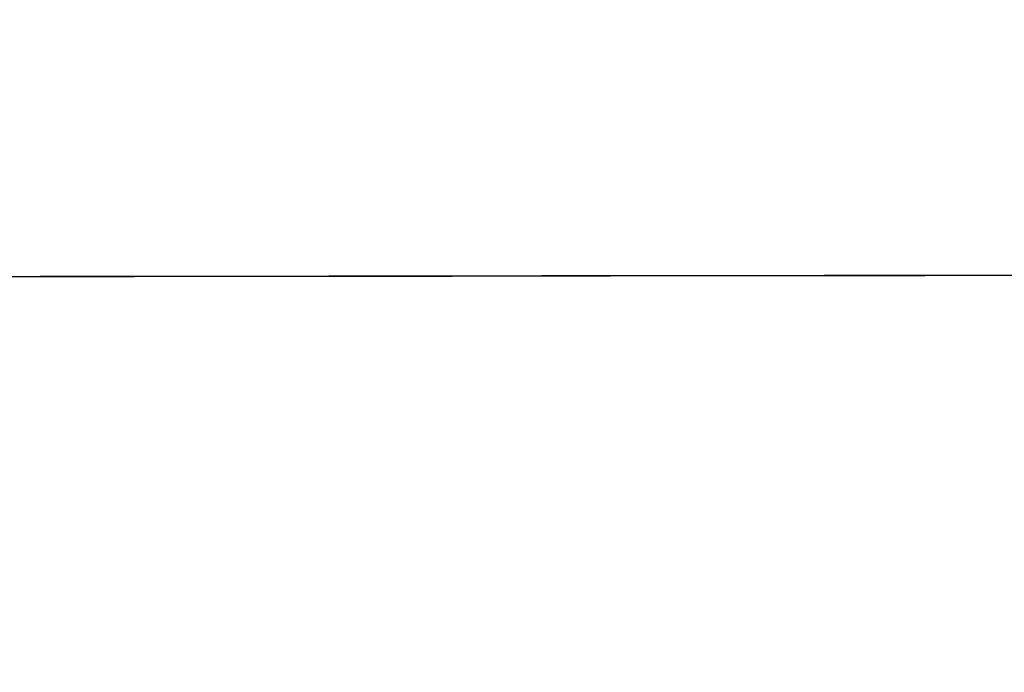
# Model space of a CAD drawing. Header units: millimetres. Extents: x -2852 to 102, y -106 to 97.
# Tile 155 of 256: x -2236 to -2214, y -12 to 3. Entities that reach past the tile are written whole.
import ezdxf

# ---------------------------------------------------------------- set-up
doc = ezdxf.new("R2010")
doc.units = ezdxf.units.MM
doc.header["$MEASUREMENT"] = 0
doc.layers.add('Predefinito', color=5, linetype='Continuous')

msp = doc.modelspace()

# ---------------------------------------------------------------- linework, layer by layer
at = {"layer": 'Predefinito', "extrusion": (-0.001367, 0.999999, 0)}
for points in [[(1899.675, 1028.426), (1950.258, 936.031), (1967.4, 906.576), (1985.127, 877.47), (2004.656, 847.084), (2025.496, 816.669), (2036.395, 801.605), (2047.581, 786.753), (2059.049, 772.174), (2070.848, 757.863), (2082.852, 744.027), (2095.232, 730.528), (2107.74, 717.692), (2114.15, 711.428), (2120.669, 705.279), (2127.105, 699.424), (2133.652, 693.694), (2140.312, 688.097), (2147.091, 682.643), (2153.75, 677.524), (2160.526, 672.56), (2167.421, 667.763), (2174.437, 663.147), (2181.313, 658.884), (2188.305, 654.816), (2195.415, 650.956), (2202.643, 647.32), (2209.738, 644.036), (2216.937, 640.993), (2220.576, 639.566), (2224.24, 638.206), (2227.928, 636.914), (2231.641, 635.692), (2235.831, 634.409), (2240.048, 633.217), (2244.289, 632.118), (2248.553, 631.112), (2252.587, 630.248), (2256.638, 629.466), (2260.704, 628.764), (2264.783, 628.142), (2268.847, 627.604), (2272.92, 627.144), (2277, 626.761), (2281.087, 626.455), (2285.18, 626.225), (2289.276, 626.069), (2293.374, 625.988), (2297.474, 625.98), (2305.647, 626.178), (2313.808, 626.656), (2321.95, 627.406), (2330.063, 628.419), (2338.132, 629.686), (2346.159, 631.199), (2354.138, 632.953), (2362.062, 634.938), (2369.891, 637.139), (2377.656, 639.556), (2385.353, 642.184), (2392.976, 645.017), (2400.435, 648.013), (2407.813, 651.2), (2415.108, 654.575), (2422.316, 658.133), (2429.278, 661.787), (2436.148, 665.612), (2442.922, 669.605), (2449.594, 673.764), (2455.744, 677.809), (2461.797, 681.998), (2467.747, 686.333), (2473.588, 690.813), (2480.985, 696.836), (2488.178, 703.101), (2491.988, 706.596), (2495.734, 710.158), (2499.416, 713.788), (2503.033, 717.481), (2509.946, 724.917), (2516.606, 732.58), (2522.96, 740.381), (2529.076, 748.372), (2534.957, 756.525), (2540.622, 764.832), (2546.118, 773.325), (2551.424, 781.935), (2556.66, 790.821), (2561.74, 799.799), (2571.51, 817.968), (2626.828, 928.194), (2638.541, 949.732), (2651.216, 971.672), (2674.704, 1009.524), (2677.832, 1014.879), (2679.262, 1017.451), (2680.646, 1020.045), (2681.888, 1022.497), (2683.068, 1024.979), (2684.056, 1027.223), (2684.522, 1028.357), (2684.967, 1029.499)], [(1899.675, 1028.426), (1950.258, 936.031), (1967.4, 906.576), (1985.127, 877.47), (2004.656, 847.084), (2025.496, 816.669), (2036.395, 801.605), (2047.581, 786.753), (2059.049, 772.174), (2070.848, 757.863), (2082.852, 744.027), (2095.232, 730.528), (2107.74, 717.692), (2114.15, 711.428), (2120.669, 705.279), (2127.105, 699.424), (2133.652, 693.694), (2140.312, 688.097), (2147.091, 682.643), (2153.75, 677.524), (2160.526, 672.56), (2167.421, 667.763), (2174.437, 663.147), (2181.313, 658.884), (2188.305, 654.816), (2195.415, 650.956), (2202.643, 647.32), (2209.738, 644.036), (2216.937, 640.993), (2220.576, 639.566), (2224.24, 638.206), (2227.928, 636.914), (2231.641, 635.692), (2235.831, 634.409), (2240.048, 633.217), (2244.289, 632.118), (2248.553, 631.112), (2252.587, 630.248), (2256.638, 629.466), (2260.704, 628.764), (2264.783, 628.142), (2268.847, 627.604), (2272.92, 627.144), (2277, 626.761), (2281.087, 626.455), (2285.18, 626.225), (2289.276, 626.069), (2293.374, 625.988), (2297.474, 625.98), (2305.647, 626.178), (2313.808, 626.656), (2321.95, 627.406), (2330.063, 628.419), (2338.132, 629.686), (2346.159, 631.199), (2354.138, 632.953), (2362.062, 634.938), (2369.891, 637.139), (2377.656, 639.556), (2385.353, 642.184), (2392.976, 645.017), (2400.435, 648.013), (2407.813, 651.2), (2415.108, 654.575), (2422.316, 658.133), (2429.278, 661.787), (2436.148, 665.612), (2442.922, 669.605), (2449.594, 673.764), (2455.744, 677.809), (2461.797, 681.998), (2467.747, 686.333), (2473.588, 690.813), (2480.985, 696.836), (2488.178, 703.101), (2491.988, 706.596), (2495.734, 710.158), (2499.416, 713.788), (2503.033, 717.481), (2509.946, 724.917), (2516.606, 732.58), (2522.96, 740.381), (2529.076, 748.372), (2534.957, 756.525), (2540.622, 764.832), (2546.118, 773.325), (2551.424, 781.935), (2556.66, 790.821), (2561.74, 799.799), (2571.51, 817.968), (2626.828, 928.194), (2638.541, 949.732), (2651.216, 971.672), (2674.704, 1009.524), (2677.832, 1014.879), (2679.262, 1017.451), (2680.646, 1020.045), (2681.888, 1022.497), (2683.068, 1024.979), (2684.056, 1027.223), (2684.522, 1028.357), (2684.967, 1029.499)], [(1893.351, 1025.423), (1943.996, 932.904), (1961.196, 903.334), (1978.994, 874.095), (1998.617, 843.546), (2019.574, 812.937), (2030.542, 797.765), (2041.807, 782.796), (2053.363, 768.091), (2065.262, 753.644), (2077.379, 739.663), (2089.888, 726.008), (2102.541, 713.005), (2109.032, 706.653), (2115.637, 700.412), (2122.165, 694.465), (2128.81, 688.638), (2135.576, 682.942), (2142.469, 677.386), (2149.248, 672.164), (2156.152, 667.094), (2163.186, 662.189), (2170.353, 657.462), (2177.385, 653.09), (2184.546, 648.911), (2191.838, 644.939), (2199.261, 641.191), (2206.559, 637.799), (2213.976, 634.65), (2217.729, 633.171), (2221.511, 631.76), (2225.321, 630.418), (2229.159, 629.147), (2233.493, 627.811), (2237.855, 626.569), (2242.242, 625.424), (2246.651, 624.375), (2250.821, 623.475), (2255.007, 622.658), (2259.209, 621.925), (2263.423, 621.276), (2267.619, 620.713), (2271.823, 620.23), (2276.035, 619.828), (2280.251, 619.505), (2284.472, 619.261), (2288.695, 619.094), (2292.918, 619.003), (2297.141, 618.988), (2305.557, 619.179), (2313.955, 619.658), (2322.326, 620.416), (2330.662, 621.445), (2338.948, 622.733), (2347.185, 624.275), (2355.367, 626.062), (2363.489, 628.086), (2371.51, 630.329), (2379.462, 632.793), (2387.341, 635.472), (2395.142, 638.361), (2402.771, 641.415), (2410.318, 644.664), (2417.778, 648.104), (2425.148, 651.731), (2432.267, 655.457), (2439.292, 659.357), (2446.219, 663.43), (2453.044, 667.673), (2459.337, 671.801), (2465.533, 676.078), (2471.626, 680.506), (2477.611, 685.085), (2485.196, 691.244), (2492.573, 697.653), (2496.48, 701.227), (2500.322, 704.871), (2504.098, 708.583), (2507.806, 712.361), (2514.89, 719.962), (2521.71, 727.789), (2528.21, 735.751), (2534.46, 743.898), (2540.461, 752.2), (2546.234, 760.647), (2551.824, 769.271), (2557.214, 778.001), (2562.522, 786.996), (2567.664, 796.07), (2577.527, 814.391), (2632.823, 924.581), (2644.452, 945.982), (2657.018, 967.756), (2680.503, 1005.603), (2683.726, 1011.103), (2686.673, 1016.486), (2687.995, 1019.076), (2689.269, 1021.731), (2690.354, 1024.169), (2690.875, 1025.417), (2691.378, 1026.687)], [(1893.351, 1025.423), (1943.996, 932.904), (1961.196, 903.334), (1978.994, 874.095), (1998.617, 843.546), (2019.574, 812.937), (2030.542, 797.765), (2041.807, 782.796), (2053.363, 768.091), (2065.262, 753.644), (2077.379, 739.663), (2089.888, 726.008), (2102.541, 713.005), (2109.032, 706.653), (2115.637, 700.412), (2122.165, 694.465), (2128.81, 688.638), (2135.576, 682.942), (2142.469, 677.386), (2149.248, 672.164), (2156.152, 667.094), (2163.186, 662.189), (2170.353, 657.462), (2177.385, 653.09), (2184.546, 648.911), (2191.838, 644.939), (2199.261, 641.191), (2206.559, 637.799), (2213.976, 634.65), (2217.729, 633.171), (2221.511, 631.76), (2225.321, 630.418), (2229.159, 629.147), (2233.493, 627.811), (2237.855, 626.569), (2242.242, 625.424), (2246.651, 624.375), (2250.821, 623.475), (2255.007, 622.658), (2259.209, 621.925), (2263.423, 621.276), (2267.619, 620.713), (2271.823, 620.23), (2276.035, 619.828), (2280.251, 619.505), (2284.472, 619.261), (2288.695, 619.094), (2292.918, 619.003), (2297.141, 618.988), (2305.557, 619.179), (2313.955, 619.658), (2322.326, 620.416), (2330.662, 621.445), (2338.948, 622.733), (2347.185, 624.275), (2355.367, 626.062), (2363.489, 628.086), (2371.51, 630.329), (2379.462, 632.793), (2387.341, 635.472), (2395.142, 638.361), (2402.771, 641.415), (2410.318, 644.664), (2417.778, 648.104), (2425.148, 651.731), (2432.267, 655.457), (2439.292, 659.357), (2446.219, 663.43), (2453.044, 667.673), (2459.337, 671.801), (2465.533, 676.078), (2471.626, 680.506), (2477.611, 685.085), (2485.196, 691.244), (2492.573, 697.653), (2496.48, 701.227), (2500.322, 704.871), (2504.098, 708.583), (2507.806, 712.361), (2514.89, 719.962), (2521.71, 727.789), (2528.21, 735.751), (2534.46, 743.898), (2540.461, 752.2), (2546.234, 760.647), (2551.824, 769.271), (2557.214, 778.001), (2562.522, 786.996), (2567.664, 796.07), (2577.527, 814.391), (2632.823, 924.581), (2644.452, 945.982), (2657.018, 967.756), (2680.503, 1005.603), (2683.726, 1011.103), (2686.673, 1016.486), (2687.995, 1019.076), (2689.269, 1021.731), (2690.354, 1024.169), (2690.875, 1025.417), (2691.378, 1026.687)], [(2685.094, 1029.656), (2684.653, 1028.514), (2684.179, 1027.354), (2683.136, 1024.978), (2681.976, 1022.534), (2680.708, 1020.029), (2679.342, 1017.466), (2677.888, 1014.851), (2674.755, 1009.486), (2647.236, 964.812), (2634.885, 943.007), (2623.438, 921.608), (2573.472, 821.606), (2563.678, 803.183), (2553.533, 785.345), (2548.272, 776.653), (2542.857, 768.118), (2537.263, 759.741), (2531.47, 751.527), (2525.454, 743.478), (2519.193, 735.598), (2512.666, 727.889), (2505.848, 720.356), (2498.718, 713.001), (2495.03, 709.391), (2491.254, 705.827), (2487.39, 702.309), (2483.433, 698.838), (2479.382, 695.414), (2475.233, 692.037), (2469.344, 687.456), (2463.27, 682.973), (2457.021, 678.599), (2450.604, 674.339), (2444.025, 670.203), (2437.294, 666.199), (2430.418, 662.334), (2423.403, 658.618), (2416.259, 655.058), (2408.992, 651.662), (2401.61, 648.438), (2394.122, 645.395), (2386.533, 642.541), (2378.853, 639.883), (2371.089, 637.431), (2363.249, 635.192), (2355.339, 633.174), (2347.369, 631.385), (2339.345, 629.834), (2331.275, 628.529), (2323.167, 627.478), (2315.028, 626.688), (2306.867, 626.169), (2298.69, 625.929), (2294.598, 625.915), (2290.506, 625.974), (2286.413, 626.107), (2282.321, 626.315), (2278.232, 626.598), (2274.145, 626.958), (2270.062, 627.395), (2265.984, 627.912), (2261.911, 628.508), (2257.846, 629.185), (2253.788, 629.943), (2249.738, 630.785), (2245.698, 631.71), (2241.669, 632.721), (2237.651, 633.817), (2233.646, 635), (2229.972, 636.166), (2226.309, 637.405), (2222.658, 638.717), (2219.018, 640.1), (2215.391, 641.554), (2211.775, 643.077), (2204.58, 646.326), (2197.435, 649.84), (2190.34, 653.611), (2183.297, 657.63), (2176.306, 661.888), (2169.369, 666.379), (2162.486, 671.093), (2155.659, 676.022), (2148.889, 681.158), (2142.175, 686.492), (2135.521, 692.017), (2128.926, 697.724), (2122.392, 703.605), (2115.919, 709.651), (2109.508, 715.854), (2096.88, 728.7), (2084.513, 742.076), (2072.418, 755.915), (2060.6, 770.152), (2049.07, 784.721), (2037.834, 799.554), (2026.9, 814.587), (2005.974, 844.986), (1986.355, 875.387), (1968.108, 905.263), (1951.298, 934.083), (1899.711, 1028.227)], [(2685.094, 1029.656), (2684.653, 1028.514), (2684.179, 1027.354), (2683.136, 1024.978), (2681.976, 1022.534), (2680.708, 1020.029), (2679.342, 1017.466), (2677.888, 1014.851), (2674.755, 1009.486), (2647.236, 964.812), (2634.885, 943.007), (2623.438, 921.608), (2573.472, 821.606), (2563.678, 803.183), (2553.533, 785.345), (2548.272, 776.653), (2542.857, 768.118), (2537.263, 759.741), (2531.47, 751.527), (2525.454, 743.478), (2519.193, 735.598), (2512.666, 727.889), (2505.848, 720.356), (2498.718, 713.001), (2495.03, 709.391), (2491.254, 705.827), (2487.39, 702.309), (2483.433, 698.838), (2479.382, 695.414), (2475.233, 692.037), (2469.344, 687.456), (2463.27, 682.973), (2457.021, 678.599), (2450.604, 674.339), (2444.025, 670.203), (2437.294, 666.199), (2430.418, 662.334), (2423.403, 658.618), (2416.259, 655.058), (2408.992, 651.662), (2401.61, 648.438), (2394.122, 645.395), (2386.533, 642.541), (2378.853, 639.883), (2371.089, 637.431), (2363.249, 635.192), (2355.339, 633.174), (2347.369, 631.385), (2339.345, 629.834), (2331.275, 628.529), (2323.167, 627.478), (2315.028, 626.688), (2306.867, 626.169), (2298.69, 625.929), (2294.598, 625.915), (2290.506, 625.974), (2286.413, 626.107), (2282.321, 626.315), (2278.232, 626.598), (2274.145, 626.958), (2270.062, 627.395), (2265.984, 627.912), (2261.911, 628.508), (2257.846, 629.185), (2253.788, 629.943), (2249.738, 630.785), (2245.698, 631.71), (2241.669, 632.721), (2237.651, 633.817), (2233.646, 635), (2229.972, 636.166), (2226.309, 637.405), (2222.658, 638.717), (2219.018, 640.1), (2215.391, 641.554), (2211.775, 643.077), (2204.58, 646.326), (2197.435, 649.84), (2190.34, 653.611), (2183.297, 657.63), (2176.306, 661.888), (2169.369, 666.379), (2162.486, 671.093), (2155.659, 676.022), (2148.889, 681.158), (2142.175, 686.492), (2135.521, 692.017), (2128.926, 697.724), (2122.392, 703.605), (2115.919, 709.651), (2109.508, 715.854), (2096.88, 728.7), (2084.513, 742.076), (2072.418, 755.915), (2060.6, 770.152), (2049.07, 784.721), (2037.834, 799.554), (2026.9, 814.587), (2005.974, 844.986), (1986.355, 875.387), (1968.108, 905.263), (1951.298, 934.083), (1899.711, 1028.227)], [(1905.998, 1031.428), (1956.521, 939.158), (1973.605, 909.817), (1991.259, 880.845), (2010.696, 850.623), (2031.419, 820.401), (2042.247, 805.445), (2053.356, 790.71), (2064.735, 776.257), (2076.434, 762.081), (2088.326, 748.391), (2100.577, 735.049), (2112.94, 722.379), (2119.268, 716.204), (2125.7, 710.146), (2132.045, 704.384), (2138.494, 698.749), (2145.048, 693.251), (2151.712, 687.9), (2158.253, 682.884), (2164.9, 678.025), (2171.656, 673.337), (2178.522, 668.832), (2185.241, 664.679), (2192.064, 660.721), (2198.993, 656.973), (2206.025, 653.449), (2212.916, 650.273), (2219.899, 647.335), (2223.423, 645.961), (2226.969, 644.652), (2230.536, 643.41), (2234.124, 642.237), (2238.17, 641.007), (2242.241, 639.865), (2246.337, 638.812), (2250.455, 637.848), (2254.353, 637.022), (2258.268, 636.273), (2262.199, 635.602), (2266.144, 635.009), (2270.075, 634.496), (2274.016, 634.058), (2277.966, 633.694), (2281.924, 633.405), (2285.888, 633.189), (2289.857, 633.045), (2293.83, 632.973), (2297.806, 632.972), (2305.737, 633.178), (2313.662, 633.655), (2321.574, 634.396), (2329.464, 635.393), (2337.317, 636.638), (2345.134, 638.124), (2352.908, 639.844), (2360.634, 641.791), (2368.271, 643.949), (2375.85, 646.319), (2383.365, 648.896), (2390.811, 651.674), (2398.098, 654.612), (2405.308, 657.737), (2412.438, 661.046), (2419.484, 664.534), (2426.289, 668.117), (2433.005, 671.866), (2439.624, 675.779), (2446.144, 679.855), (2452.151, 683.816), (2458.061, 687.918), (2463.868, 692.16), (2469.565, 696.541), (2476.774, 702.428), (2483.783, 708.55), (2487.496, 711.964), (2491.146, 715.445), (2494.735, 718.992), (2498.261, 722.602), (2505.002, 729.873), (2511.502, 737.37), (2517.71, 745.011), (2523.692, 752.846), (2529.453, 760.85), (2535.011, 769.017), (2540.411, 777.379), (2545.634, 785.869), (2550.797, 794.646), (2555.815, 803.528), (2565.493, 821.545), (2620.832, 931.806), (2632.631, 953.483), (2645.413, 975.588), (2668.906, 1013.445), (2671.937, 1018.654), (2673.307, 1021.13), (2674.619, 1023.605), (2675.781, 1025.918), (2676.867, 1028.226), (2677.757, 1030.277), (2678.17, 1031.297), (2678.557, 1032.31)], [(1905.998, 1031.428), (1956.521, 939.158), (1973.605, 909.817), (1991.259, 880.845), (2010.696, 850.623), (2031.419, 820.401), (2042.247, 805.445), (2053.356, 790.71), (2064.735, 776.257), (2076.434, 762.081), (2088.326, 748.391), (2100.577, 735.049), (2112.94, 722.379), (2119.268, 716.204), (2125.7, 710.146), (2132.045, 704.384), (2138.494, 698.749), (2145.048, 693.251), (2151.712, 687.9), (2158.253, 682.884), (2164.9, 678.025), (2171.656, 673.337), (2178.522, 668.832), (2185.241, 664.679), (2192.064, 660.721), (2198.993, 656.973), (2206.025, 653.449), (2212.916, 650.273), (2219.899, 647.335), (2223.423, 645.961), (2226.969, 644.652), (2230.536, 643.41), (2234.124, 642.237), (2238.17, 641.007), (2242.241, 639.865), (2246.337, 638.812), (2250.455, 637.848), (2254.353, 637.022), (2258.268, 636.273), (2262.199, 635.602), (2266.144, 635.009), (2270.075, 634.496), (2274.016, 634.058), (2277.966, 633.694), (2281.924, 633.405), (2285.888, 633.189), (2289.857, 633.045), (2293.83, 632.973), (2297.806, 632.972), (2305.737, 633.178), (2313.662, 633.655), (2321.574, 634.396), (2329.464, 635.393), (2337.317, 636.638), (2345.134, 638.124), (2352.908, 639.844), (2360.634, 641.791), (2368.271, 643.949), (2375.85, 646.319), (2383.365, 648.896), (2390.811, 651.674), (2398.098, 654.612), (2405.308, 657.737), (2412.438, 661.046), (2419.484, 664.534), (2426.289, 668.117), (2433.005, 671.866), (2439.624, 675.779), (2446.144, 679.855), (2452.151, 683.816), (2458.061, 687.918), (2463.868, 692.16), (2469.565, 696.541), (2476.774, 702.428), (2483.783, 708.55), (2487.496, 711.964), (2491.146, 715.445), (2494.735, 718.992), (2498.261, 722.602), (2505.002, 729.873), (2511.502, 737.37), (2517.71, 745.011), (2523.692, 752.846), (2529.453, 760.85), (2535.011, 769.017), (2540.411, 777.379), (2545.634, 785.869), (2550.797, 794.646), (2555.815, 803.528), (2565.493, 821.545), (2620.832, 931.806), (2632.631, 953.483), (2645.413, 975.588), (2668.906, 1013.445), (2671.937, 1018.654), (2673.307, 1021.13), (2674.619, 1023.605), (2675.781, 1025.918), (2676.867, 1028.226), (2677.757, 1030.277), (2678.17, 1031.297), (2678.557, 1032.31)], [(1899.675, 1028.426), (1950.258, 936.031), (1967.4, 906.576), (1985.127, 877.47), (2004.656, 847.084), (2025.496, 816.669), (2036.395, 801.605), (2047.581, 786.753), (2059.049, 772.174), (2070.848, 757.863), (2082.852, 744.027), (2095.232, 730.528), (2107.74, 717.692), (2114.15, 711.428), (2120.669, 705.279), (2127.105, 699.424), (2133.652, 693.694), (2140.312, 688.097), (2147.091, 682.643), (2153.75, 677.524), (2160.526, 672.56), (2167.421, 667.763), (2174.437, 663.147), (2181.313, 658.884), (2188.305, 654.816), (2195.415, 650.956), (2202.643, 647.32), (2209.738, 644.036), (2216.937, 640.993), (2220.576, 639.566), (2224.24, 638.206), (2227.928, 636.914), (2231.641, 635.692), (2235.831, 634.409), (2240.048, 633.217), (2244.289, 632.118), (2248.553, 631.112), (2252.587, 630.248), (2256.638, 629.466), (2260.704, 628.764), (2264.783, 628.142), (2268.847, 627.604), (2272.92, 627.144), (2277, 626.761), (2281.087, 626.455), (2285.18, 626.225), (2289.276, 626.069), (2293.374, 625.988), (2297.474, 625.98), (2305.647, 626.178), (2313.808, 626.656), (2321.95, 627.406), (2330.063, 628.419), (2338.132, 629.686), (2346.159, 631.199), (2354.138, 632.953), (2362.062, 634.938), (2369.891, 637.139), (2377.656, 639.556), (2385.353, 642.184), (2392.976, 645.017), (2400.435, 648.013), (2407.813, 651.2), (2415.108, 654.575), (2422.316, 658.133), (2429.278, 661.787), (2436.148, 665.612), (2442.922, 669.605), (2449.594, 673.764), (2455.744, 677.809), (2461.797, 681.998), (2467.747, 686.333), (2473.588, 690.813), (2480.985, 696.836), (2488.178, 703.101), (2491.988, 706.596), (2495.734, 710.158), (2499.416, 713.788), (2503.033, 717.481), (2509.946, 724.917), (2516.606, 732.58), (2522.96, 740.381), (2529.076, 748.372), (2534.957, 756.525), (2540.622, 764.832), (2546.118, 773.325), (2551.424, 781.935), (2556.66, 790.821), (2561.74, 799.799), (2571.51, 817.968), (2626.828, 928.194), (2638.541, 949.732), (2651.216, 971.672), (2674.704, 1009.524), (2677.832, 1014.879), (2679.262, 1017.451), (2680.646, 1020.045), (2681.888, 1022.497), (2683.068, 1024.979), (2684.056, 1027.223), (2684.522, 1028.357), (2684.967, 1029.499)], [(1899.675, 1028.426), (1950.258, 936.031), (1967.4, 906.576), (1985.127, 877.47), (2004.656, 847.084), (2025.496, 816.669), (2036.395, 801.605), (2047.581, 786.753), (2059.049, 772.174), (2070.848, 757.863), (2082.852, 744.027), (2095.232, 730.528), (2107.74, 717.692), (2114.15, 711.428), (2120.669, 705.279), (2127.105, 699.424), (2133.652, 693.694), (2140.312, 688.097), (2147.091, 682.643), (2153.75, 677.524), (2160.526, 672.56), (2167.421, 667.763), (2174.437, 663.147), (2181.313, 658.884), (2188.305, 654.816), (2195.415, 650.956), (2202.643, 647.32), (2209.738, 644.036), (2216.937, 640.993), (2220.576, 639.566), (2224.24, 638.206), (2227.928, 636.914), (2231.641, 635.692), (2235.831, 634.409), (2240.048, 633.217), (2244.289, 632.118), (2248.553, 631.112), (2252.587, 630.248), (2256.638, 629.466), (2260.704, 628.764), (2264.783, 628.142), (2268.847, 627.604), (2272.92, 627.144), (2277, 626.761), (2281.087, 626.455), (2285.18, 626.225), (2289.276, 626.069), (2293.374, 625.988), (2297.474, 625.98), (2305.647, 626.178), (2313.808, 626.656), (2321.95, 627.406), (2330.063, 628.419), (2338.132, 629.686), (2346.159, 631.199), (2354.138, 632.953), (2362.062, 634.938), (2369.891, 637.139), (2377.656, 639.556), (2385.353, 642.184), (2392.976, 645.017), (2400.435, 648.013), (2407.813, 651.2), (2415.108, 654.575), (2422.316, 658.133), (2429.278, 661.787), (2436.148, 665.612), (2442.922, 669.605), (2449.594, 673.764), (2455.744, 677.809), (2461.797, 681.998), (2467.747, 686.333), (2473.588, 690.813), (2480.985, 696.836), (2488.178, 703.101), (2491.988, 706.596), (2495.734, 710.158), (2499.416, 713.788), (2503.033, 717.481), (2509.946, 724.917), (2516.606, 732.58), (2522.96, 740.381), (2529.076, 748.372), (2534.957, 756.525), (2540.622, 764.832), (2546.118, 773.325), (2551.424, 781.935), (2556.66, 790.821), (2561.74, 799.799), (2571.51, 817.968), (2626.828, 928.194), (2638.541, 949.732), (2651.216, 971.672), (2674.704, 1009.524), (2677.832, 1014.879), (2679.262, 1017.451), (2680.646, 1020.045), (2681.888, 1022.497), (2683.068, 1024.979), (2684.056, 1027.223), (2684.522, 1028.357), (2684.967, 1029.499)]]:
    msp.add_lwpolyline(points, dxfattribs=at)
at = {"layer": 'Predefinito', "extrusion": (0.935006, 0.001278, 0.354631)}
msp.add_lwpolyline([(-1.524, 1378.785), (-1.369, 1378.786), (-1.212, 1378.792), (-1.054, 1378.8), (-0.895, 1378.813), (-0.735, 1378.829), (-0.574, 1378.849), (-0.413, 1378.873), (-0.251, 1378.901), (-0.088, 1378.934), (0.075, 1378.97), (0.238, 1379.01), (0.402, 1379.055), (0.565, 1379.104), (0.728, 1379.157), (0.89, 1379.214), (1.052, 1379.276), (1.213, 1379.342), (1.374, 1379.413), (1.533, 1379.487), (1.691, 1379.567), (1.847, 1379.65), (2.002, 1379.738), (2.155, 1379.83), (2.306, 1379.926), (2.455, 1380.026), (2.602, 1380.13), (2.746, 1380.238), (2.888, 1380.35), (3.027, 1380.466), (3.163, 1380.585), (3.296, 1380.708), (3.425, 1380.835), (3.552, 1380.965), (3.675, 1381.098), (3.794, 1381.234), (3.91, 1381.372), (4.022, 1381.514), (4.13, 1381.658), (4.234, 1381.805), (4.335, 1381.954), (4.431, 1382.105), (4.523, 1382.258), (4.61, 1382.413), (4.694, 1382.57), (4.773, 1382.727), (4.848, 1382.887), (4.918, 1383.047), (4.984, 1383.208), (5.046, 1383.37), (5.103, 1383.532), (5.157, 1383.695), (5.205, 1383.858), (5.25, 1384.022), (5.29, 1384.185), (5.327, 1384.348), (5.359, 1384.511), (5.387, 1384.673), (5.411, 1384.835), (5.431, 1384.996), (5.447, 1385.156), (5.46, 1385.315), (5.469, 1385.473), (5.474, 1385.629), (5.476, 1385.785), (5.474, 1385.94), (5.469, 1386.097), (5.46, 1386.255), (5.447, 1386.414), (5.431, 1386.574), (5.411, 1386.734), (5.387, 1386.896), (5.359, 1387.058), (5.327, 1387.221), (5.29, 1387.384), (5.25, 1387.547), (5.205, 1387.711), (5.157, 1387.874), (5.103, 1388.037), (5.046, 1388.199), (4.984, 1388.361), (4.918, 1388.522), (4.848, 1388.683), (4.773, 1388.842), (4.694, 1389), (4.61, 1389.156), (4.523, 1389.311), (4.431, 1389.464), (4.335, 1389.615), (4.234, 1389.764), (4.13, 1389.911), (4.022, 1390.055), (3.91, 1390.197), (3.794, 1390.336), (3.675, 1390.472), (3.552, 1390.605), (3.425, 1390.734), (3.296, 1390.861), (3.163, 1390.984), (3.027, 1391.103), (2.888, 1391.219), (2.746, 1391.331), (2.602, 1391.439), (2.455, 1391.543), (2.306, 1391.644), (2.155, 1391.74), (2.002, 1391.831), (1.847, 1391.919), (1.691, 1392.003), (1.533, 1392.082), (1.374, 1392.156), (1.213, 1392.227), (1.052, 1392.293), (0.89, 1392.355), (0.728, 1392.412), (0.565, 1392.465), (0.402, 1392.514), (0.238, 1392.559), (0.075, 1392.599), (-0.088, 1392.636), (-0.251, 1392.668), (-0.413, 1392.696), (-0.574, 1392.72), (-0.735, 1392.74), (-0.895, 1392.756), (-1.054, 1392.769), (-1.212, 1392.778), (-1.369, 1392.783), (-1.524, 1392.785), (-1.68, 1392.783), (-1.836, 1392.778), (-1.994, 1392.769), (-2.153, 1392.756), (-2.313, 1392.74), (-2.474, 1392.72), (-2.636, 1392.696), (-2.798, 1392.668), (-2.961, 1392.636), (-3.124, 1392.599), (-3.287, 1392.559), (-3.45, 1392.514), (-3.614, 1392.465), (-3.777, 1392.412), (-3.939, 1392.355), (-4.101, 1392.293), (-4.262, 1392.227), (-4.422, 1392.156), (-4.582, 1392.082), (-4.739, 1392.003), (-4.896, 1391.919), (-5.051, 1391.831), (-5.204, 1391.74), (-5.355, 1391.644), (-5.504, 1391.543), (-5.65, 1391.439), (-5.795, 1391.331), (-5.936, 1391.219), (-6.075, 1391.103), (-6.211, 1390.984), (-6.344, 1390.861), (-6.474, 1390.734), (-6.601, 1390.605), (-6.724, 1390.472), (-6.843, 1390.336), (-6.959, 1390.197), (-7.071, 1390.055), (-7.179, 1389.911), (-7.283, 1389.764), (-7.383, 1389.615), (-7.479, 1389.464), (-7.571, 1389.311), (-7.659, 1389.156), (-7.742, 1389), (-7.821, 1388.842), (-7.896, 1388.683), (-7.967, 1388.522), (-8.033, 1388.361), (-8.095, 1388.199), (-8.152, 1388.037), (-8.205, 1387.874), (-8.254, 1387.711), (-8.299, 1387.547), (-8.339, 1387.384), (-8.375, 1387.221), (-8.407, 1387.058), (-8.436, 1386.896), (-8.46, 1386.734), (-8.48, 1386.574), (-8.496, 1386.414), (-8.509, 1386.255), (-8.517, 1386.097), (-8.523, 1385.94), (-8.524, 1385.785), (-8.523, 1385.629), (-8.517, 1385.473), (-8.509, 1385.315), (-8.496, 1385.156), (-8.48, 1384.996), (-8.46, 1384.835), (-8.436, 1384.673), (-8.407, 1384.511), (-8.375, 1384.348), (-8.339, 1384.185), (-8.299, 1384.022), (-8.254, 1383.858), (-8.205, 1383.695), (-8.152, 1383.532), (-8.095, 1383.37), (-8.033, 1383.208), (-7.967, 1383.047), (-7.896, 1382.887), (-7.821, 1382.727), (-7.742, 1382.57), (-7.659, 1382.413), (-7.571, 1382.258), (-7.479, 1382.105), (-7.383, 1381.954), (-7.283, 1381.805), (-7.179, 1381.658), (-7.071, 1381.514), (-6.959, 1381.372), (-6.843, 1381.234), (-6.724, 1381.098), (-6.601, 1380.965), (-6.474, 1380.835), (-6.344, 1380.708), (-6.211, 1380.585), (-6.075, 1380.466), (-5.936, 1380.35), (-5.795, 1380.238), (-5.65, 1380.13), (-5.504, 1380.026), (-5.355, 1379.926), (-5.204, 1379.83), (-5.051, 1379.738), (-4.896, 1379.65), (-4.739, 1379.567), (-4.582, 1379.487), (-4.422, 1379.413), (-4.262, 1379.342), (-4.101, 1379.276), (-3.939, 1379.214), (-3.777, 1379.157), (-3.614, 1379.104), (-3.45, 1379.055), (-3.287, 1379.01), (-3.124, 1378.97), (-2.961, 1378.934), (-2.798, 1378.901), (-2.636, 1378.873), (-2.474, 1378.849), (-2.313, 1378.829), (-2.153, 1378.813), (-1.994, 1378.8), (-1.836, 1378.792), (-1.68, 1378.786), (-1.524, 1378.785)], dxfattribs=at)
msp.add_lwpolyline([(-1.524, 1378.785), (-1.369, 1378.786), (-1.212, 1378.792), (-1.054, 1378.8), (-0.895, 1378.813), (-0.735, 1378.829), (-0.574, 1378.849), (-0.413, 1378.873), (-0.251, 1378.901), (-0.088, 1378.934), (0.075, 1378.97), (0.238, 1379.01), (0.402, 1379.055), (0.565, 1379.104), (0.728, 1379.157), (0.89, 1379.214), (1.052, 1379.276), (1.213, 1379.342), (1.374, 1379.413), (1.533, 1379.487), (1.691, 1379.567), (1.847, 1379.65), (2.002, 1379.738), (2.155, 1379.83), (2.306, 1379.926), (2.455, 1380.026), (2.602, 1380.13), (2.746, 1380.238), (2.888, 1380.35), (3.027, 1380.466), (3.163, 1380.585), (3.296, 1380.708), (3.425, 1380.835), (3.552, 1380.965), (3.675, 1381.098), (3.794, 1381.234), (3.91, 1381.372), (4.022, 1381.514), (4.13, 1381.658), (4.234, 1381.805), (4.335, 1381.954), (4.431, 1382.105), (4.523, 1382.258), (4.61, 1382.413), (4.694, 1382.57), (4.773, 1382.727), (4.848, 1382.887), (4.918, 1383.047), (4.984, 1383.208), (5.046, 1383.37), (5.103, 1383.532), (5.157, 1383.695), (5.205, 1383.858), (5.25, 1384.022), (5.29, 1384.185), (5.327, 1384.348), (5.359, 1384.511), (5.387, 1384.673), (5.411, 1384.835), (5.431, 1384.996), (5.447, 1385.156), (5.46, 1385.315), (5.469, 1385.473), (5.474, 1385.629), (5.476, 1385.785), (5.474, 1385.94), (5.469, 1386.097), (5.46, 1386.255), (5.447, 1386.414), (5.431, 1386.574), (5.411, 1386.734), (5.387, 1386.896), (5.359, 1387.058), (5.327, 1387.221), (5.29, 1387.384), (5.25, 1387.547), (5.205, 1387.711), (5.157, 1387.874), (5.103, 1388.037), (5.046, 1388.199), (4.984, 1388.361), (4.918, 1388.522), (4.848, 1388.683), (4.773, 1388.842), (4.694, 1389), (4.61, 1389.156), (4.523, 1389.311), (4.431, 1389.464), (4.335, 1389.615), (4.234, 1389.764), (4.13, 1389.911), (4.022, 1390.055), (3.91, 1390.197), (3.794, 1390.336), (3.675, 1390.472), (3.552, 1390.605), (3.425, 1390.734), (3.296, 1390.861), (3.163, 1390.984), (3.027, 1391.103), (2.888, 1391.219), (2.746, 1391.331), (2.602, 1391.439), (2.455, 1391.543), (2.306, 1391.644), (2.155, 1391.74), (2.002, 1391.831), (1.847, 1391.919), (1.691, 1392.003), (1.533, 1392.082), (1.374, 1392.156), (1.213, 1392.227), (1.052, 1392.293), (0.89, 1392.355), (0.728, 1392.412), (0.565, 1392.465), (0.402, 1392.514), (0.238, 1392.559), (0.075, 1392.599), (-0.088, 1392.636), (-0.251, 1392.668), (-0.413, 1392.696), (-0.574, 1392.72), (-0.735, 1392.74), (-0.895, 1392.756), (-1.054, 1392.769), (-1.212, 1392.778), (-1.369, 1392.783), (-1.524, 1392.785), (-1.68, 1392.783), (-1.836, 1392.778), (-1.994, 1392.769), (-2.153, 1392.756), (-2.313, 1392.74), (-2.474, 1392.72), (-2.636, 1392.696), (-2.798, 1392.668), (-2.961, 1392.636), (-3.124, 1392.599), (-3.287, 1392.559), (-3.45, 1392.514), (-3.614, 1392.465), (-3.777, 1392.412), (-3.939, 1392.355), (-4.101, 1392.293), (-4.262, 1392.227), (-4.422, 1392.156), (-4.582, 1392.082), (-4.739, 1392.003), (-4.896, 1391.919), (-5.051, 1391.831), (-5.204, 1391.74), (-5.355, 1391.644), (-5.504, 1391.543), (-5.65, 1391.439), (-5.795, 1391.331), (-5.936, 1391.219), (-6.075, 1391.103), (-6.211, 1390.984), (-6.344, 1390.861), (-6.474, 1390.734), (-6.601, 1390.605), (-6.724, 1390.472), (-6.843, 1390.336), (-6.959, 1390.197), (-7.071, 1390.055), (-7.179, 1389.911), (-7.283, 1389.764), (-7.383, 1389.615), (-7.479, 1389.464), (-7.571, 1389.311), (-7.659, 1389.156), (-7.742, 1389), (-7.821, 1388.842), (-7.896, 1388.683), (-7.967, 1388.522), (-8.033, 1388.361), (-8.095, 1388.199), (-8.152, 1388.037), (-8.205, 1387.874), (-8.254, 1387.711), (-8.299, 1387.547), (-8.339, 1387.384), (-8.375, 1387.221), (-8.407, 1387.058), (-8.436, 1386.896), (-8.46, 1386.734), (-8.48, 1386.574), (-8.496, 1386.414), (-8.509, 1386.255), (-8.517, 1386.097), (-8.523, 1385.94), (-8.524, 1385.785), (-8.523, 1385.629), (-8.517, 1385.473), (-8.509, 1385.315), (-8.496, 1385.156), (-8.48, 1384.996), (-8.46, 1384.835), (-8.436, 1384.673), (-8.407, 1384.511), (-8.375, 1384.348), (-8.339, 1384.185), (-8.299, 1384.022), (-8.254, 1383.858), (-8.205, 1383.695), (-8.152, 1383.532), (-8.095, 1383.37), (-8.033, 1383.208), (-7.967, 1383.047), (-7.896, 1382.887), (-7.821, 1382.727), (-7.742, 1382.57), (-7.659, 1382.413), (-7.571, 1382.258), (-7.479, 1382.105), (-7.383, 1381.954), (-7.283, 1381.805), (-7.179, 1381.658), (-7.071, 1381.514), (-6.959, 1381.372), (-6.843, 1381.234), (-6.724, 1381.098), (-6.601, 1380.965), (-6.474, 1380.835), (-6.344, 1380.708), (-6.211, 1380.585), (-6.075, 1380.466), (-5.936, 1380.35), (-5.795, 1380.238), (-5.65, 1380.13), (-5.504, 1380.026), (-5.355, 1379.926), (-5.204, 1379.83), (-5.051, 1379.738), (-4.896, 1379.65), (-4.739, 1379.567), (-4.582, 1379.487), (-4.422, 1379.413), (-4.262, 1379.342), (-4.101, 1379.276), (-3.939, 1379.214), (-3.777, 1379.157), (-3.614, 1379.104), (-3.45, 1379.055), (-3.287, 1379.01), (-3.124, 1378.97), (-2.961, 1378.934), (-2.798, 1378.901), (-2.636, 1378.873), (-2.474, 1378.849), (-2.313, 1378.829), (-2.153, 1378.813), (-1.994, 1378.8), (-1.836, 1378.792), (-1.68, 1378.786), (-1.524, 1378.785)], dxfattribs=at)
at = {"layer": 'Predefinito', "extrusion": (0.906102, 0.001239, 0.423057)}
msp.add_lwpolyline([(-1.524, 1511.696), (-1.369, 1511.698), (-1.212, 1511.703), (-1.054, 1511.712), (-0.895, 1511.725), (-0.735, 1511.741), (-0.574, 1511.761), (-0.413, 1511.785), (-0.251, 1511.813), (-0.088, 1511.845), (0.075, 1511.882), (0.238, 1511.922), (0.402, 1511.967), (0.565, 1512.016), (0.728, 1512.069), (0.89, 1512.126), (1.052, 1512.188), (1.213, 1512.254), (1.374, 1512.325), (1.533, 1512.399), (1.691, 1512.479), (1.847, 1512.562), (2.002, 1512.65), (2.155, 1512.741), (2.306, 1512.838), (2.455, 1512.938), (2.602, 1513.042), (2.746, 1513.15), (2.888, 1513.262), (3.027, 1513.378), (3.163, 1513.497), (3.296, 1513.62), (3.425, 1513.747), (3.552, 1513.877), (3.675, 1514.009), (3.794, 1514.145), (3.91, 1514.284), (4.022, 1514.426), (4.13, 1514.57), (4.234, 1514.717), (4.335, 1514.866), (4.431, 1515.017), (4.523, 1515.17), (4.61, 1515.325), (4.694, 1515.481), (4.773, 1515.639), (4.848, 1515.798), (4.918, 1515.959), (4.984, 1516.12), (5.046, 1516.282), (5.103, 1516.444), (5.157, 1516.607), (5.205, 1516.77), (5.25, 1516.934), (5.29, 1517.097), (5.327, 1517.26), (5.359, 1517.423), (5.387, 1517.585), (5.411, 1517.747), (5.431, 1517.908), (5.447, 1518.068), (5.46, 1518.227), (5.469, 1518.384), (5.474, 1518.541), (5.476, 1518.696), (5.474, 1518.852), (5.469, 1519.009), (5.46, 1519.166), (5.447, 1519.325), (5.431, 1519.485), (5.411, 1519.646), (5.387, 1519.808), (5.359, 1519.97), (5.327, 1520.133), (5.29, 1520.296), (5.25, 1520.459), (5.205, 1520.623), (5.157, 1520.786), (5.103, 1520.949), (5.046, 1521.111), (4.984, 1521.273), (4.918, 1521.434), (4.848, 1521.595), (4.773, 1521.754), (4.694, 1521.912), (4.61, 1522.068), (4.523, 1522.223), (4.431, 1522.376), (4.335, 1522.527), (4.234, 1522.676), (4.13, 1522.823), (4.022, 1522.967), (3.91, 1523.109), (3.794, 1523.247), (3.675, 1523.383), (3.552, 1523.516), (3.425, 1523.646), (3.296, 1523.773), (3.163, 1523.896), (3.027, 1524.015), (2.888, 1524.131), (2.746, 1524.243), (2.602, 1524.351), (2.455, 1524.455), (2.306, 1524.555), (2.155, 1524.652), (2.002, 1524.743), (1.847, 1524.831), (1.691, 1524.914), (1.533, 1524.994), (1.374, 1525.068), (1.213, 1525.139), (1.052, 1525.205), (0.89, 1525.267), (0.728, 1525.324), (0.565, 1525.377), (0.402, 1525.426), (0.238, 1525.471), (0.075, 1525.511), (-0.088, 1525.548), (-0.251, 1525.58), (-0.413, 1525.608), (-0.574, 1525.632), (-0.735, 1525.652), (-0.895, 1525.668), (-1.054, 1525.681), (-1.212, 1525.69), (-1.369, 1525.695), (-1.524, 1525.696), (-1.68, 1525.695), (-1.836, 1525.69), (-1.994, 1525.681), (-2.153, 1525.668), (-2.313, 1525.652), (-2.474, 1525.632), (-2.636, 1525.608), (-2.798, 1525.58), (-2.961, 1525.548), (-3.124, 1525.511), (-3.287, 1525.471), (-3.45, 1525.426), (-3.614, 1525.377), (-3.777, 1525.324), (-3.939, 1525.267), (-4.101, 1525.205), (-4.262, 1525.139), (-4.422, 1525.068), (-4.582, 1524.994), (-4.739, 1524.914), (-4.896, 1524.831), (-5.051, 1524.743), (-5.204, 1524.652), (-5.355, 1524.555), (-5.504, 1524.455), (-5.65, 1524.351), (-5.795, 1524.243), (-5.936, 1524.131), (-6.075, 1524.015), (-6.211, 1523.896), (-6.344, 1523.773), (-6.474, 1523.646), (-6.601, 1523.516), (-6.724, 1523.383), (-6.843, 1523.247), (-6.959, 1523.109), (-7.071, 1522.967), (-7.179, 1522.823), (-7.283, 1522.676), (-7.383, 1522.527), (-7.479, 1522.376), (-7.571, 1522.223), (-7.659, 1522.068), (-7.742, 1521.912), (-7.821, 1521.754), (-7.896, 1521.595), (-7.967, 1521.434), (-8.033, 1521.273), (-8.095, 1521.111), (-8.152, 1520.949), (-8.205, 1520.786), (-8.254, 1520.623), (-8.299, 1520.459), (-8.339, 1520.296), (-8.375, 1520.133), (-8.407, 1519.97), (-8.436, 1519.808), (-8.46, 1519.646), (-8.48, 1519.485), (-8.496, 1519.325), (-8.509, 1519.166), (-8.517, 1519.009), (-8.523, 1518.852), (-8.524, 1518.696), (-8.523, 1518.541), (-8.517, 1518.384), (-8.509, 1518.227), (-8.496, 1518.068), (-8.48, 1517.908), (-8.46, 1517.747), (-8.436, 1517.585), (-8.407, 1517.423), (-8.375, 1517.26), (-8.339, 1517.097), (-8.299, 1516.934), (-8.254, 1516.77), (-8.205, 1516.607), (-8.152, 1516.444), (-8.095, 1516.282), (-8.033, 1516.12), (-7.967, 1515.959), (-7.896, 1515.798), (-7.821, 1515.639), (-7.742, 1515.481), (-7.659, 1515.325), (-7.571, 1515.17), (-7.479, 1515.017), (-7.383, 1514.866), (-7.283, 1514.717), (-7.179, 1514.57), (-7.071, 1514.426), (-6.959, 1514.284), (-6.843, 1514.145), (-6.724, 1514.009), (-6.601, 1513.877), (-6.474, 1513.747), (-6.344, 1513.62), (-6.211, 1513.497), (-6.075, 1513.378), (-5.936, 1513.262), (-5.795, 1513.15), (-5.65, 1513.042), (-5.504, 1512.938), (-5.355, 1512.838), (-5.204, 1512.741), (-5.051, 1512.65), (-4.896, 1512.562), (-4.739, 1512.479), (-4.582, 1512.399), (-4.422, 1512.325), (-4.262, 1512.254), (-4.101, 1512.188), (-3.939, 1512.126), (-3.777, 1512.069), (-3.614, 1512.016), (-3.45, 1511.967), (-3.287, 1511.922), (-3.124, 1511.882), (-2.961, 1511.845), (-2.798, 1511.813), (-2.636, 1511.785), (-2.474, 1511.761), (-2.313, 1511.741), (-2.153, 1511.725), (-1.994, 1511.712), (-1.836, 1511.703), (-1.68, 1511.698), (-1.524, 1511.696)], dxfattribs=at)
msp.add_lwpolyline([(-1.524, 1511.696), (-1.369, 1511.698), (-1.212, 1511.703), (-1.054, 1511.712), (-0.895, 1511.725), (-0.735, 1511.741), (-0.574, 1511.761), (-0.413, 1511.785), (-0.251, 1511.813), (-0.088, 1511.845), (0.075, 1511.882), (0.238, 1511.922), (0.402, 1511.967), (0.565, 1512.016), (0.728, 1512.069), (0.89, 1512.126), (1.052, 1512.188), (1.213, 1512.254), (1.374, 1512.325), (1.533, 1512.399), (1.691, 1512.479), (1.847, 1512.562), (2.002, 1512.65), (2.155, 1512.741), (2.306, 1512.838), (2.455, 1512.938), (2.602, 1513.042), (2.746, 1513.15), (2.888, 1513.262), (3.027, 1513.378), (3.163, 1513.497), (3.296, 1513.62), (3.425, 1513.747), (3.552, 1513.877), (3.675, 1514.009), (3.794, 1514.145), (3.91, 1514.284), (4.022, 1514.426), (4.13, 1514.57), (4.234, 1514.717), (4.335, 1514.866), (4.431, 1515.017), (4.523, 1515.17), (4.61, 1515.325), (4.694, 1515.481), (4.773, 1515.639), (4.848, 1515.798), (4.918, 1515.959), (4.984, 1516.12), (5.046, 1516.282), (5.103, 1516.444), (5.157, 1516.607), (5.205, 1516.77), (5.25, 1516.934), (5.29, 1517.097), (5.327, 1517.26), (5.359, 1517.423), (5.387, 1517.585), (5.411, 1517.747), (5.431, 1517.908), (5.447, 1518.068), (5.46, 1518.227), (5.469, 1518.384), (5.474, 1518.541), (5.476, 1518.696), (5.474, 1518.852), (5.469, 1519.009), (5.46, 1519.166), (5.447, 1519.325), (5.431, 1519.485), (5.411, 1519.646), (5.387, 1519.808), (5.359, 1519.97), (5.327, 1520.133), (5.29, 1520.296), (5.25, 1520.459), (5.205, 1520.623), (5.157, 1520.786), (5.103, 1520.949), (5.046, 1521.111), (4.984, 1521.273), (4.918, 1521.434), (4.848, 1521.595), (4.773, 1521.754), (4.694, 1521.912), (4.61, 1522.068), (4.523, 1522.223), (4.431, 1522.376), (4.335, 1522.527), (4.234, 1522.676), (4.13, 1522.823), (4.022, 1522.967), (3.91, 1523.109), (3.794, 1523.247), (3.675, 1523.383), (3.552, 1523.516), (3.425, 1523.646), (3.296, 1523.773), (3.163, 1523.896), (3.027, 1524.015), (2.888, 1524.131), (2.746, 1524.243), (2.602, 1524.351), (2.455, 1524.455), (2.306, 1524.555), (2.155, 1524.652), (2.002, 1524.743), (1.847, 1524.831), (1.691, 1524.914), (1.533, 1524.994), (1.374, 1525.068), (1.213, 1525.139), (1.052, 1525.205), (0.89, 1525.267), (0.728, 1525.324), (0.565, 1525.377), (0.402, 1525.426), (0.238, 1525.471), (0.075, 1525.511), (-0.088, 1525.548), (-0.251, 1525.58), (-0.413, 1525.608), (-0.574, 1525.632), (-0.735, 1525.652), (-0.895, 1525.668), (-1.054, 1525.681), (-1.212, 1525.69), (-1.369, 1525.695), (-1.524, 1525.696), (-1.68, 1525.695), (-1.836, 1525.69), (-1.994, 1525.681), (-2.153, 1525.668), (-2.313, 1525.652), (-2.474, 1525.632), (-2.636, 1525.608), (-2.798, 1525.58), (-2.961, 1525.548), (-3.124, 1525.511), (-3.287, 1525.471), (-3.45, 1525.426), (-3.614, 1525.377), (-3.777, 1525.324), (-3.939, 1525.267), (-4.101, 1525.205), (-4.262, 1525.139), (-4.422, 1525.068), (-4.582, 1524.994), (-4.739, 1524.914), (-4.896, 1524.831), (-5.051, 1524.743), (-5.204, 1524.652), (-5.355, 1524.555), (-5.504, 1524.455), (-5.65, 1524.351), (-5.795, 1524.243), (-5.936, 1524.131), (-6.075, 1524.015), (-6.211, 1523.896), (-6.344, 1523.773), (-6.474, 1523.646), (-6.601, 1523.516), (-6.724, 1523.383), (-6.843, 1523.247), (-6.959, 1523.109), (-7.071, 1522.967), (-7.179, 1522.823), (-7.283, 1522.676), (-7.383, 1522.527), (-7.479, 1522.376), (-7.571, 1522.223), (-7.659, 1522.068), (-7.742, 1521.912), (-7.821, 1521.754), (-7.896, 1521.595), (-7.967, 1521.434), (-8.033, 1521.273), (-8.095, 1521.111), (-8.152, 1520.949), (-8.205, 1520.786), (-8.254, 1520.623), (-8.299, 1520.459), (-8.339, 1520.296), (-8.375, 1520.133), (-8.407, 1519.97), (-8.436, 1519.808), (-8.46, 1519.646), (-8.48, 1519.485), (-8.496, 1519.325), (-8.509, 1519.166), (-8.517, 1519.009), (-8.523, 1518.852), (-8.524, 1518.696), (-8.523, 1518.541), (-8.517, 1518.384), (-8.509, 1518.227), (-8.496, 1518.068), (-8.48, 1517.908), (-8.46, 1517.747), (-8.436, 1517.585), (-8.407, 1517.423), (-8.375, 1517.26), (-8.339, 1517.097), (-8.299, 1516.934), (-8.254, 1516.77), (-8.205, 1516.607), (-8.152, 1516.444), (-8.095, 1516.282), (-8.033, 1516.12), (-7.967, 1515.959), (-7.896, 1515.798), (-7.821, 1515.639), (-7.742, 1515.481), (-7.659, 1515.325), (-7.571, 1515.17), (-7.479, 1515.017), (-7.383, 1514.866), (-7.283, 1514.717), (-7.179, 1514.57), (-7.071, 1514.426), (-6.959, 1514.284), (-6.843, 1514.145), (-6.724, 1514.009), (-6.601, 1513.877), (-6.474, 1513.747), (-6.344, 1513.62), (-6.211, 1513.497), (-6.075, 1513.378), (-5.936, 1513.262), (-5.795, 1513.15), (-5.65, 1513.042), (-5.504, 1512.938), (-5.355, 1512.838), (-5.204, 1512.741), (-5.051, 1512.65), (-4.896, 1512.562), (-4.739, 1512.479), (-4.582, 1512.399), (-4.422, 1512.325), (-4.262, 1512.254), (-4.101, 1512.188), (-3.939, 1512.126), (-3.777, 1512.069), (-3.614, 1512.016), (-3.45, 1511.967), (-3.287, 1511.922), (-3.124, 1511.882), (-2.961, 1511.845), (-2.798, 1511.813), (-2.636, 1511.785), (-2.474, 1511.761), (-2.313, 1511.741), (-2.153, 1511.725), (-1.994, 1511.712), (-1.836, 1511.703), (-1.68, 1511.698), (-1.524, 1511.696)], dxfattribs=at)

doc.saveas('drawing.dxf')
